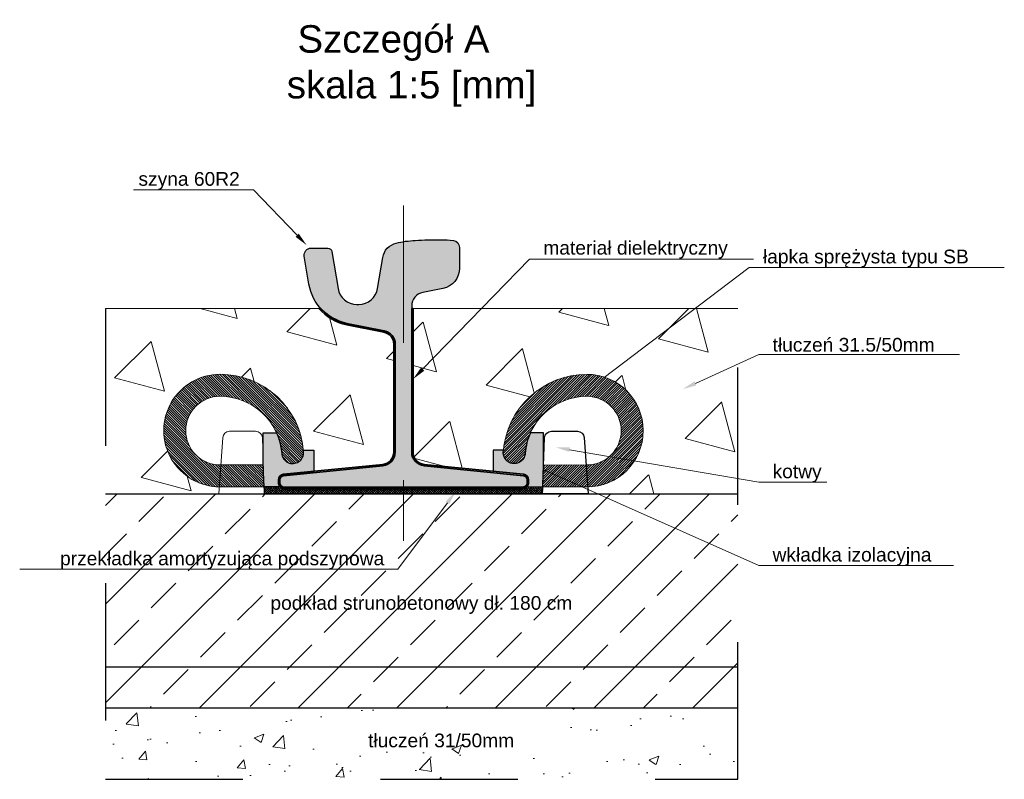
# Model space of a CAD drawing. Header units: feet. Extents: x 210.7 to 255.4, y -209.3 to -191.9.
# Tile 17 of 25: x 227.287 to 228.004, y -203.969 to -203.416. Entities that reach past the tile are written whole.
import ezdxf
from ezdxf import colors
from ezdxf.entities.mleader import LeaderData, LeaderLine
from ezdxf.enums import TextEntityAlignment as Align
from ezdxf.math import Vec2, Vec3

# ---------------------------------------------------------------- set-up
doc = ezdxf.new("R2010")
doc.units = ezdxf.units.FT
doc.header["$MEASUREMENT"] = 0
doc.linetypes.add('DASHDOT2', pattern=[12.7, 6.35, -3.175, 0, -3.175])
doc.linetypes.add('HIDDEN2', pattern=[0.1875, 0.125, -0.0625])
for name, color, linetype in [('3', 7, 'Continuous'), ('Podkadka sprężysta', 1, 'Continuous'), ('Szyna', 7, 'Continuous')]:
    doc.layers.add(name, color=color, linetype=linetype)
for name, color, linetype, lineweight in [('Beton', 8, 'Continuous', 15), ('Materiał gruntujący', 140, 'Continuous', 15), ('Miesz_niezw', 251, 'Continuous', 9), ('Nawierzchnia asfaltowa', 7, 'Continuous', 15), ('Opis', 7, 'Continuous', 15), ('Osie', 1, 'DASHDOT2', 13), ('Podkład', 7, 'Continuous', 30), ('Sb3', 7, 'Continuous', 15), ('sb4', 7, 'Continuous', 15), ('Tłuczeń', 251, 'Continuous', 15)]:
    doc.layers.add(name, color=color, linetype=linetype, lineweight=lineweight)
doc.styles.add('Opis_1_25', font='arial.ttf', dxfattribs={"height": 0.05})
doc.styles.add('Opis_1_5', font='arial.ttf', dxfattribs={"height": 0.01})
pattern_1 = [(105, (0, 0), (-0.07244443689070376, 0.01941142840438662), [0.03750000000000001, -0.03750000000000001]), (165, (0, 0), (-0.05303300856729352, -0.05303300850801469), [0.03750000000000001, -0.03750000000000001]), (45, (-0.03622221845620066, 0.009705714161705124), (-0.01941142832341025, 0.07244443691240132), [0.03750000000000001, -0.03750000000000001])]

msp = doc.modelspace()

# ---------------------------------------------------------------- hatches: boundary and pattern name
h = msp.add_hatch(color=251)
edge = h.paths.add_edge_path()
edge.add_arc((227.4332538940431, -203.7354916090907), 0.04499999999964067, 4.328325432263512, 24.18706103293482, ccw=False)
edge.add_arc((227.4861027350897, -203.731491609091), 0.008000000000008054, 184.3283254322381, 364.3283254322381)
edge.add_arc((227.433253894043, -203.7354916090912), 0.06099999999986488, 4.328325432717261, 5.51846476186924)
edge.add_line((227.4939711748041, -203.7296254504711), (227.501496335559, -203.7296267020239))
edge.add_line((227.501496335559, -203.7296267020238), (227.5015708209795, -203.7460121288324))
edge.add_line((227.5015708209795, -203.7460121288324), (227.4766432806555, -203.7484939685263))
edge.add_line((227.4766432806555, -203.7484939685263), (227.4766416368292, -203.7564935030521))
edge.add_line((227.4766416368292, -203.7564935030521), (227.4652538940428, -203.756491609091))
edge.add_line((227.4652538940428, -203.756491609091), (227.4647014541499, -203.7404576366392))
edge.add_line((227.4647014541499, -203.7404576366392), (227.464705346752, -203.7170527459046))
edge.add_line((227.464705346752, -203.7170527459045), (227.4743034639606, -203.7170543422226))
h = msp.add_hatch(color=251)
edge = h.paths.add_edge_path()
edge.add_arc((227.7002583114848, -203.73553180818), 0.04499999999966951, 155.8129389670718, 175.6716745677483)
edge.add_arc((227.6474094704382, -203.7315318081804), 0.00800000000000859, 175.6716745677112, 355.67167456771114, ccw=False)
edge.add_arc((227.700258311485, -203.7355318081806), 0.06099999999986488, 174.4815352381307, 175.6716745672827, ccw=False)
edge.add_line((227.6395410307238, -203.7296656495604), (227.632015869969, -203.7296669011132))
edge.add_line((227.632015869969, -203.7296669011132), (227.6319413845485, -203.7460523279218))
edge.add_line((227.6319413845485, -203.7460523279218), (227.6568689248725, -203.7485341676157))
edge.add_line((227.6568689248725, -203.7485341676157), (227.6568705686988, -203.7565337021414))
edge.add_line((227.6568705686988, -203.7565337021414), (227.6682583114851, -203.7565318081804))
edge.add_line((227.6682583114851, -203.7565318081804), (227.668810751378, -203.7404978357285))
edge.add_line((227.668810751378, -203.7404978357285), (227.6688068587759, -203.7170929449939))
edge.add_line((227.6688068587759, -203.7170929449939), (227.6592087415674, -203.717094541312))
at = {"layer": 'Beton'}
h = msp.add_hatch(dxfattribs=at)
h.set_pattern_fill('ANSI33', color=256, scale=0.008, style=0)
h.set_pattern_definition([(45, (221.4561908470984, -193.8585855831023), (-0.03592102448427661, 0.03592102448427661), []), (45, (221.4921118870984, -193.8585855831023), (-0.03592102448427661, 0.03592102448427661), [0.0254, -0.0127])])
h.paths.add_polyline_path([(227.8101728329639, -203.8875389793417), (227.810172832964, -203.7615319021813), (227.7012595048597, -203.7615439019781), (227.7012604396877, -203.761557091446), (227.6680876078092, -203.7615626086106), (227.4654291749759, -203.7615963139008), (227.4322563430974, -203.7616018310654), (227.3499331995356, -203.7615826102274), (227.3499331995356, -203.8876155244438)])
h.paths.add_polyline_path([(227.3499331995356, -203.8876155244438), (227.3499331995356, -203.9175301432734), (227.8101728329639, -203.9175206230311), (227.8101728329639, -203.8875389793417)])
at = {"layer": 'Materiał gruntujący'}
h = msp.add_hatch(color=256, dxfattribs=at)
h.dxf.hatch_style = 1
edge = h.paths.add_edge_path()
edge.add_line((227.5727575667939, -203.626585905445), (227.5727575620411, -203.7311360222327))
edge.add_arc((227.5827575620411, -203.7311360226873), 0.009999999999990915, 179.9999973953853, 264.2894042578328)
edge.add_line((227.5817625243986, -203.7410863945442), (227.6540560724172, -203.7483157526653))
edge.add_arc((227.6537575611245, -203.7513008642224), 0.002999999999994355, -2.604696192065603e-06, 84.28940425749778, ccw=False)
edge.add_line((227.6567575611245, -203.7513008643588), (227.6567575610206, -203.7535859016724))
edge.add_arc((227.6537575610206, -203.753585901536), 0.002999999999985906, 269.99999739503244, 359.99999739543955, ccw=False)
edge.add_line((227.6537575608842, -203.756585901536), (227.4797575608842, -203.7565858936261))
edge.add_arc((227.4797575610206, -203.7535858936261), 0.002999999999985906, 179.9999973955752, 269.9999973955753, ccw=False)
edge.add_line((227.4767575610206, -203.7535858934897), (227.4767575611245, -203.751300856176))
edge.add_arc((227.4797575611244, -203.7513008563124), 0.002999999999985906, 95.71059053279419, 179.9999973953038, ccw=False)
edge.add_line((227.4794590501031, -203.7483157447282), (227.551752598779, -203.7410863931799))
edge.add_arc((227.5507575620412, -203.7311360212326), 0.009999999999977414, 275.7105905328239, 359.9999973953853)
edge.add_line((227.5607575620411, -203.7311360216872), (227.5607575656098, -203.6526339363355))
edge.add_arc((227.5507575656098, -203.6526339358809), 0.009999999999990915, 359.9999973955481, 438.6900649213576)
edge.add_line((227.5527187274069, -203.6428281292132), (227.5256441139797, -203.6374132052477))
edge.add_arc((227.5325081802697, -203.6030928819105), 0.03499999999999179, 220.7367080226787, 258.6900649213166, ccw=False)
edge.add_line((227.5059881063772, -203.6259333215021), (227.5052303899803, -203.6265859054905))
edge.add_arc((227.5325081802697, -203.6030928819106), 0.03599999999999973, 220.7367080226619, 258.6900649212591)
edge.add_line((227.5254479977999, -203.6383937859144), (227.5525226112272, -203.6438087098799))
edge.add_arc((227.5507575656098, -203.6526339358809), 0.008999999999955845, -2.604470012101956e-06, 78.6900649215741, ccw=False)
edge.add_line((227.5597575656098, -203.65263393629), (227.5597575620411, -203.7311360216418))
edge.add_arc((227.5507575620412, -203.7311360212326), 0.008999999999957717, 275.71059053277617, 359.9999973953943, ccw=False)
edge.add_line((227.5516530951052, -203.7400913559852), (227.4793595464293, -203.7473207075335))
edge.add_arc((227.4797575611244, -203.7513008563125), 0.003999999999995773, 95.71059053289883, 179.9999973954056)
edge.add_line((227.4757575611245, -203.7513008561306), (227.4757575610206, -203.7535858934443))
edge.add_arc((227.4797575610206, -203.7535858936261), 0.003999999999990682, 179.9999973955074, 269.9999973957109)
edge.add_line((227.4797575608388, -203.7575858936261), (227.6537575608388, -203.757585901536))
edge.add_arc((227.6537575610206, -203.753585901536), 0.003999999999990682, 269.9999973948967, 359.9999973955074)
edge.add_line((227.6577575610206, -203.7535859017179), (227.6577575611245, -203.7513008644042))
edge.add_arc((227.6537575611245, -203.7513008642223), 0.003999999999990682, 359.9999973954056, 444.2894042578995)
edge.add_line((227.6541555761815, -203.7473207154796), (227.5818620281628, -203.7400913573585))
edge.add_arc((227.5827575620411, -203.7311360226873), 0.00899999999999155, 179.9999973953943, 264.2894042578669, ccw=False)
edge.add_line((227.5737575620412, -203.7311360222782), (227.5737575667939, -203.6265859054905))
edge.add_line((227.5737575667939, -203.6265859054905), (227.5727575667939, -203.626585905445))
at = {"layer": 'Miesz_niezw'}
h = msp.add_hatch(dxfattribs=at)
h.set_pattern_fill('TRIANG', color=256, scale=0.2, angle=45)
h.set_pattern_definition(pattern_1)
h.paths.add_polyline_path([(227.5597575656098, -203.65263393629, 0.3575107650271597), (227.5525226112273, -203.64380870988), (227.5254479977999, -203.6383937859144, -0.1671333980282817), (227.5052303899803, -203.6265859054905), (227.3499331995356, -203.6265859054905), (227.3499331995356, -203.7615826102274), (227.4322563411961, -203.7615735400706), (227.4326168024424, -203.7564866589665, -0.9922603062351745), (227.4332538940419, -203.674491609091, -0.386276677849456), (227.4939711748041, -203.7296254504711), (227.501496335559, -203.7296267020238), (227.5015666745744, -203.7450999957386), (227.5516530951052, -203.7400913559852, 0.385313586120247), (227.5597575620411, -203.7311360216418)])
h = msp.add_hatch(dxfattribs=at)
h.set_pattern_fill('TRIANG', color=256, scale=0.2, angle=45)
h.set_pattern_definition(pattern_1)
h.paths.add_polyline_path([(227.8101728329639, -203.6265859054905), (227.5737575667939, -203.6265859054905), (227.5737575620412, -203.7311360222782, 0.3853135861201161), (227.5818620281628, -203.7400913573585), (227.6319457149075, -203.7450997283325), (227.632015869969, -203.7296669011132), (227.6395410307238, -203.7296656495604, -0.386276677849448), (227.700258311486, -203.6745318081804, -0.9921622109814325), (227.700903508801, -203.7565267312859), (227.7012574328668, -203.7615439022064), (227.8101728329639, -203.7615319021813)])
at = {"layer": 'Podkadka sprężysta'}
h = msp.add_hatch(dxfattribs=at)
h.set_pattern_fill('ANSI37', color=256, style=0)
h.set_pattern_definition([(135.0095291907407, (227.5667583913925, -203.7615794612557), (0.0008837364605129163, 0.0008840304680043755), []), (45.00952919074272, (227.5667583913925, -203.7615794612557), (0.0008840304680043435, -0.0008837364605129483), [])])
h.paths.add_polyline_path([(227.6680881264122, -203.7615475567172), (227.6682596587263, -203.7565690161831), (227.465255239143, -203.75659634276), (227.4654291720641, -203.7615698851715)])
at = {"layer": 'sb4'}
h = msp.add_hatch(dxfattribs=at)
h.set_pattern_fill('ANSI31', color=256, scale=0.01, angle=0.009529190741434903, style=0)
h.set_pattern_definition([(134.9904708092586, (227.1537801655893, -203.9646295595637), (0.0008840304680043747, 0.0008837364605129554), [])])
edge = h.paths.add_edge_path()
edge.add_line((227.4652538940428, -203.756491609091), (227.4332538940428, -203.756491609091))
edge.add_arc((227.4332538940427, -203.715491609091), 0.04099999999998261, 90.00000000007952, 270.0000000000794, ccw=False)
edge.add_arc((227.4332538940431, -203.7354916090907), 0.06099999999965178, 4.3283254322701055, 90.00000000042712, ccw=False)
edge.add_arc((227.4861027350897, -203.731491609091), 0.008000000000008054, -175.67167456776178, 4.328325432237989, ccw=False)
edge.add_arc((227.4332538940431, -203.7354916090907), 0.04499999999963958, 4.328325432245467, 90.00000000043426)
edge.add_arc((227.4332538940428, -203.715491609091), 0.02499999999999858, 90, 270)
edge.add_line((227.4332538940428, -203.740491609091), (227.464703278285, -203.740510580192))
edge.add_line((227.464703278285, -203.740510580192), (227.4652538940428, -203.756491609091))
h = msp.add_hatch(dxfattribs=at)
h.set_pattern_fill('ANSI31', color=256, scale=0.01, angle=0.009529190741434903, style=0)
h.set_pattern_definition([(45.00952919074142, (227.9797320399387, -203.964669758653), (-0.0008840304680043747, 0.0008837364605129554), [])])
edge = h.paths.add_edge_path()
edge.add_line((227.6682583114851, -203.7565318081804), (227.7002583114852, -203.7565318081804))
edge.add_arc((227.7002583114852, -203.7155318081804), 0.04099999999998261, 269.9999999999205, 449.9999999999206)
edge.add_arc((227.7002583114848, -203.7355318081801), 0.06099999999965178, 89.99999999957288, 175.6716745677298)
edge.add_arc((227.6474094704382, -203.7315318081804), 0.00800000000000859, 175.6716745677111, 355.6716745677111)
edge.add_arc((227.7002583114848, -203.73553180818), 0.04499999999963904, 89.99999999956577, 175.6716745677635, ccw=False)
edge.add_arc((227.7002583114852, -203.7155318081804), 0.02499999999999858, -90, 90, ccw=False)
edge.add_line((227.7002583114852, -203.7405318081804), (227.6688142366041, -203.7405511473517))
edge.add_line((227.6688142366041, -203.7405511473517), (227.6682583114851, -203.7565318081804))
at = {"layer": 'Szyna'}
h = msp.add_hatch(color=256, dxfattribs=at)
edge = h.paths.add_edge_path()
edge.add_arc((227.5925075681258, -203.5972888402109), 0.01499999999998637, 281.30992986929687, 359.9999973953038, ccw=False)
edge.add_line((227.5954493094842, -203.6119975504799), (227.5807964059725, -203.6149281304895))
edge.add_arc((227.5827575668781, -203.6247339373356), 0.009999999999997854, 101.3099298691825, 179.9999973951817)
edge.add_line((227.5727575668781, -203.624733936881), (227.5727575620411, -203.7311360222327))
edge.add_arc((227.5827575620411, -203.7311360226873), 0.009999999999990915, 179.9999973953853, 264.2894042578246)
edge.add_line((227.5817625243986, -203.7410863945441), (227.6540560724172, -203.7483157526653))
edge.add_arc((227.6537575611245, -203.7513008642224), 0.002999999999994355, -2.604696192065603e-06, 84.28940425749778, ccw=False)
edge.add_line((227.6567575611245, -203.7513008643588), (227.6567575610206, -203.7535859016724))
edge.add_arc((227.6537575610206, -203.753585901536), 0.003000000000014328, 269.9999973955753, 359.99999739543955, ccw=False)
edge.add_line((227.6537575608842, -203.756585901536), (227.4797575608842, -203.7565858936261))
edge.add_arc((227.4797575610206, -203.7535858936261), 0.002999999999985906, 179.9999973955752, 269.9999973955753, ccw=False)
edge.add_line((227.4767575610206, -203.7535858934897), (227.4767575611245, -203.751300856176))
edge.add_arc((227.4797575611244, -203.7513008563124), 0.002999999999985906, 95.71059053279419, 179.9999973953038, ccw=False)
edge.add_line((227.4794590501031, -203.7483157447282), (227.551752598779, -203.7410863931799))
edge.add_arc((227.5507575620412, -203.7311360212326), 0.009999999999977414, 275.7105905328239, 359.9999973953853)
edge.add_line((227.5607575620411, -203.7311360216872), (227.5607575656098, -203.6526339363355))
edge.add_arc((227.5507575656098, -203.6526339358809), 0.009999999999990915, 359.9999973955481, 438.6900649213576)
edge.add_line((227.5527187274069, -203.6428281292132), (227.5256441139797, -203.6374132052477))
edge.add_arc((227.5325081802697, -203.6030928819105), 0.03499999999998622, 189.4623196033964, 258.6900649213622, ccw=False)
edge.add_line((227.497984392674, -203.6088468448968), (227.4945779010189, -203.5884078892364))
edge.add_arc((227.4995098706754, -203.5875858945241), 0.00499999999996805, 89.99999739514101, 189.462319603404, ccw=False)
edge.add_line((227.4995098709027, -203.5825858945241), (227.5116825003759, -203.5825858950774))
edge.add_arc((227.5116825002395, -203.5855858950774), 0.003000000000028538, 9.46231960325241, 89.99999739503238, ccw=False)
edge.add_line((227.5146416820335, -203.58509269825), (227.5191353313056, -203.612054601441))
edge.add_arc((227.5327475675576, -203.609785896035), 0.01379999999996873, 189.4623196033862, 269.9999973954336)
edge.add_line((227.5327475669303, -203.623585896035), (227.5342675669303, -203.6235858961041))
edge.add_arc((227.5342675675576, -203.6097858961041), 0.01379999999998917, 269.9999973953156, 350.5376751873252)
edge.add_line((227.5478798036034, -203.6120546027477), (227.5516454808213, -203.5894605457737))
edge.add_arc((227.564468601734, -203.5915977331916), 0.01300000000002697, 103.18195492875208, 170.5376751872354, ccw=False)
edge.add_arc((227.579747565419, -203.6568323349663), 0.07999999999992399, 93.18676467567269, 103.18195492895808, ccw=False)
edge.add_arc((227.5919775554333, -203.8764921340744), 0.2999999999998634, 89.61715456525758, 93.18676467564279, ccw=False)
edge.add_arc((227.5934475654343, -203.6564970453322), 0.07999999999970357, 83.0617223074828, 89.61715456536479, ccw=False)
edge.add_arc((227.6025075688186, -203.5820462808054), 0.005000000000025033, -2.6048589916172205e-06, 83.06172230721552, ccw=False)
edge.add_line((227.6075075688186, -203.5820462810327), (227.6075075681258, -203.5972888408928))
at = {"layer": 'Tłuczeń'}
h = msp.add_hatch(dxfattribs=at)
h.set_pattern_fill('AR-CONC', color=256, scale=0.01, style=0)
h.set_pattern_definition([(49.99999999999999, (216.5963048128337, -205.9720703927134), (0.07172601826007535, -0.006275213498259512), [0.007500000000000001, -0.08250000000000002]), (355, (216.5963048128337, -205.9720703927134), (-0.0138751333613, 0.0752192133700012), [0.006, -0.066]), (100.4514, (216.6022819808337, -205.9725933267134), (0.05785093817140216, 0.06894395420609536), [0.006374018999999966, -0.07011421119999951]), (46.18420000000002, (216.5963048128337, -205.9520703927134), (0.1067241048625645, -0.01655190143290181), [0.01124999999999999, -0.1237499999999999]), (96.63559999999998, (216.6051984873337, -205.9534497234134), (0.09346627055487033, 0.09741178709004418), [0.00956102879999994, -0.1051712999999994]), (351.1842, (216.5963048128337, -205.9520703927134), (0.09346619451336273, 0.09741186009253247), [0.009000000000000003, -0.09900000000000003]), (21, (216.6063048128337, -205.9570703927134), (0.05969070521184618, -0.04026188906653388), [0.007500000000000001, -0.08250000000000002]), (326.0000000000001, (216.6063048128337, -205.9570703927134), (0.02433153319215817, 0.07251500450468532), [0.006, -0.066]), (71.4514, (216.6112790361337, -205.9604255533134), (0.08402226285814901, 0.03225304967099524), [0.006374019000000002, -0.0701142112]), (37.50000000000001, (216.5963048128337, -205.9720703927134), (0.001215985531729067, 0.03328938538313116), [0, -0.06520000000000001, 0, -0.067, 0, -0.06625000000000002]), (7.500000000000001, (216.5963048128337, -205.9720703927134), (0.02630695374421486, 0.03944117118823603), [0, -0.0382, 0, -0.0637, 0, -0.02525]), (327.5, (216.5740048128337, -205.9720703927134), (0.05338224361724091, -0.00225548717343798), [0, -0.025, 0, -0.07800000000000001, 0, -0.1035]), (317.5, (216.5640048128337, -205.9720703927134), (0.05831861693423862, 0.01001049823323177), [0, -0.0325, 0, -0.05180000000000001, 0, -0.0735])])
h.paths.add_polyline_path([(227.8101728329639, -203.9694501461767), (227.8101728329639, -203.9175311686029), (227.3499331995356, -203.917582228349), (227.3499331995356, -203.9694501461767)])
h.paths.add_polyline_path([(227.5384216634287, -203.9488514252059), (227.5877941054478, -203.9488514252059), (227.5877941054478, -203.9335240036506), (227.5384216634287, -203.9335240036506)], flags=24)

# ---------------------------------------------------------------- linework, layer by layer
for p, q in [((227.4766419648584, -203.7485949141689), (227.4766429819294, -203.7565944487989)), ((227.6568711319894, -203.7485947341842), (227.6568721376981, -203.7565644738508))]:
    msp.add_line(p, q)
for points in [[(227.4743034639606, -203.7170543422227, -0.08686759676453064), (227.4781255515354, -203.7320953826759, 1.000000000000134), (227.494079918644, -203.7308878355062, 0.005193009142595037), (227.4939711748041, -203.7296254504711), (227.501496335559, -203.7296267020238), (227.5015708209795, -203.7460121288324), (227.4766432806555, -203.7484939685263), (227.4766416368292, -203.7564935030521), (227.4652538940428, -203.756491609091), (227.4647014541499, -203.7404576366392), (227.464705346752, -203.7170527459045)], [(227.6592087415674, -203.717094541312, 0.08686759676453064), (227.6553866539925, -203.7321355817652, -1.000000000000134), (227.639432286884, -203.7309280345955, -0.005193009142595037), (227.6395410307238, -203.7296656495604), (227.632015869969, -203.7296669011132), (227.6319413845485, -203.7460523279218), (227.6568689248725, -203.7485341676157), (227.6568705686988, -203.7565337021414), (227.6682583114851, -203.7565318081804), (227.668810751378, -203.7404978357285), (227.6688068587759, -203.7170929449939)]]:
    msp.add_lwpolyline(points, format="xyb", close=True)
at = {"layer": '3', "linetype": 'HIDDEN2', "ltscale": 0.1}
msp.add_lwpolyline([(227.3499331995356, -203.6265859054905), (227.3499331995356, -203.9694501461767), (227.8101728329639, -203.9694501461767), (227.8101728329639, -203.6265859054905)], dxfattribs=at)
at = {"layer": 'Materiał gruntujący', "lineweight": 35}
msp.add_lwpolyline([(227.5727575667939, -203.626585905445), (227.5727575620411, -203.7311360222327, 0.3853135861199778), (227.5817625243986, -203.7410863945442), (227.6540560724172, -203.7483157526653, -0.3853135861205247), (227.6567575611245, -203.7513008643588), (227.6567575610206, -203.7535859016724, -0.4142135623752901), (227.6537575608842, -203.756585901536), (227.4797575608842, -203.7565858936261, -0.4142135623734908), (227.4767575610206, -203.7535858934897), (227.4767575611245, -203.751300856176, -0.3853135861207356), (227.4794590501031, -203.7483157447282), (227.551752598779, -203.74108639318, 0.3853135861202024), (227.5607575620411, -203.7311360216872), (227.5607575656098, -203.6526339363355, 0.3575107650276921), (227.5527187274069, -203.6428281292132), (227.5256441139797, -203.6374132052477, -0.1671333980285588), (227.5059881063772, -203.6259333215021), (227.5052303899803, -203.6265859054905, 0.1671333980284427), (227.5254479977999, -203.6383937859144), (227.5525226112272, -203.64380870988, -0.3575107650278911), (227.5597575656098, -203.65263393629), (227.5597575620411, -203.7311360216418, -0.3853135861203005), (227.5516530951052, -203.7400913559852), (227.4793595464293, -203.7473207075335, 0.3853135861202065), (227.4757575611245, -203.7513008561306), (227.4757575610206, -203.7535858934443, 0.414213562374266), (227.4797575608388, -203.7575858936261), (227.6537575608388, -203.757585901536, 0.414213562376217), (227.6577575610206, -203.7535859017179), (227.6577575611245, -203.7513008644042, 0.3853135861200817), (227.6541555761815, -203.7473207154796), (227.5818620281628, -203.7400913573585, -0.3853135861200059), (227.5737575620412, -203.7311360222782), (227.5737575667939, -203.6265859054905)], format="xyb", close=True, dxfattribs=at)
at = {"layer": 'Nawierzchnia asfaltowa'}
msp.add_lwpolyline([(227.8101728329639, -203.9175206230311), (227.3499331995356, -203.9175301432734)], dxfattribs=at)
at = {"layer": 'Osie', "ltscale": 0.002}
msp.add_line((227.5667574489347, -203.5516259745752), (227.5667574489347, -203.7958210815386), dxfattribs=at)
at = {"layer": 'Podkadka sprężysta'}
msp.add_lwpolyline([(227.6680881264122, -203.7615475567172), (227.6682596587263, -203.7565690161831), (227.465255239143, -203.75659634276), (227.4654291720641, -203.7615698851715)], close=True, dxfattribs=at)
at = {"layer": 'Podkład'}
msp.add_line((227.3499331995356, -203.8876155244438), (227.8101728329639, -203.8875389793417), dxfattribs=at)
msp.add_lwpolyline([(227.6680881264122, -203.7615475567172), (227.669502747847, -203.7207722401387, -0.4041133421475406), (227.6745005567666, -203.7159460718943), (227.6933821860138, -203.7159492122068, -0.3936855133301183), (227.6983689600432, -203.7205973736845), (227.7012574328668, -203.7615439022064)], format="xyb", close=True, dxfattribs=at)
for points in [[(227.3499331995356, -203.7615826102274), (227.8101728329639, -203.7615319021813)], [(227.8101728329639, -203.9175311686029), (227.3499331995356, -203.917582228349)]]:
    msp.add_lwpolyline(points, dxfattribs=at)
at = {"layer": 'Sb3'}
for p, q in [((227.5015686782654, -203.7461047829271), (227.4764861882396, -203.748610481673)), ((227.6319405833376, -203.7461042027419), (227.6568711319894, -203.7485947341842))]:
    msp.add_line(p, q, dxfattribs=at)
msp.add_lwpolyline([(227.4654291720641, -203.7615698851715), (227.4640245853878, -203.7208032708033, 0.4041133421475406), (227.4590283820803, -203.7159754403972), (227.4401467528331, -203.7159723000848, 0.3936855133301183), (227.4351584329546, -203.7206188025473), (227.4322563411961, -203.7615735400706), (227.4654291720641, -203.7615698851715)], format="xyb", dxfattribs=at)
at = {"layer": 'sb4'}
for points in [[(227.4652538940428, -203.756491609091), (227.4332538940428, -203.756491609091, -1), (227.4332538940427, -203.674491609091, -0.3922565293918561), (227.494079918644, -203.7308878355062, -1.000000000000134), (227.4781255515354, -203.7320953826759, 0.3922565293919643), (227.4332538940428, -203.690491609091, 0.9999999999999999), (227.4332538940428, -203.740491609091), (227.464703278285, -203.740510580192)], [(227.6682583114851, -203.7565318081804), (227.7002583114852, -203.7565318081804, 1), (227.7002583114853, -203.6745318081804, 0.3922565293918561), (227.639432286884, -203.7309280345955, 1.000000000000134), (227.6553866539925, -203.7321355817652, -0.3922565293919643), (227.7002583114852, -203.6905318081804, -0.9999999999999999), (227.7002583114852, -203.7405318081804), (227.6688142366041, -203.7405511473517)]]:
    msp.add_lwpolyline(points, format="xyb", close=True, dxfattribs=at)
at = {"layer": 'Szyna'}
msp.add_lwpolyline([(227.6075075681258, -203.5972888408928, -0.3575107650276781), (227.5954493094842, -203.6119975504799), (227.5807964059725, -203.6149281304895, 0.3575107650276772), (227.5727575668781, -203.624733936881), (227.5727575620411, -203.7311360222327, 0.3853135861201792), (227.5817625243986, -203.7410863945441), (227.6540560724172, -203.7483157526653, -0.3853135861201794), (227.6567575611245, -203.7513008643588), (227.6567575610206, -203.7535859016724, -0.414213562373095), (227.6537575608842, -203.756585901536), (227.4797575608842, -203.7565858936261, -0.414213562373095), (227.4767575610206, -203.7535858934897), (227.4767575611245, -203.751300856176, -0.3853135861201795), (227.4794590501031, -203.7483157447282), (227.551752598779, -203.74108639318, 0.385313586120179), (227.5607575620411, -203.7311360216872), (227.5607575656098, -203.6526339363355, 0.357510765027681), (227.5527187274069, -203.6428281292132), (227.5256441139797, -203.6374132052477, -0.3115981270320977), (227.497984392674, -203.6088468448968), (227.4945779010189, -203.5884078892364, -0.4634545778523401), (227.4995098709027, -203.5825858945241), (227.5116825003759, -203.5825858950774, -0.3666293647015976), (227.5146416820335, -203.58509269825), (227.5191353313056, -203.612054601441, 0.3666293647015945), (227.5327475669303, -203.623585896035), (227.5342675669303, -203.6235858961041, 0.3666293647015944), (227.5478798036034, -203.6120546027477), (227.5516454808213, -203.5894605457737), (227.5516454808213, -203.5894605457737, -0.3026593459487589), (227.5615040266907, -203.5789402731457, -0.04363991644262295), (227.5753002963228, -203.5769560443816, -0.01557662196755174), (227.5939821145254, -203.5764988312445), (227.5939821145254, -203.5764988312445, -0.02861127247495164), (227.6031115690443, -203.5770828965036, -0.3791741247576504), (227.6075075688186, -203.5820462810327)], format="xyb", close=True, dxfattribs=at)
at = {"layer": 'Tłuczeń'}
msp.add_line((227.3499331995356, -203.6265859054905), (227.5052303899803, -203.6265859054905), dxfattribs=at)
msp.add_lwpolyline([(227.5737575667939, -203.6265859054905), (227.810172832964, -203.6265859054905)], dxfattribs=at)

# ---------------------------------------------------------------- texts
at = {"layer": 'Opis', "style": 'Opis_1_25'}
for s, p in [('podkład strunobetonowy dł. 180 cm', (227.4699063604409, -203.8359736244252)), ('tłuczeń 31/50mm', (227.540976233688, -203.9361331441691))]:
    msp.add_text(s, height=0.01, dxfattribs=at).set_placement(p, align=Align.TOP_LEFT)
at = {"layer": 'Opis', "insert": (227.3126566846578, -203.4202426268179), "char_height": 0.02, "attachment_point": 1, "style": 'Opis_1_5'}
msp.add_mtext_dynamic_manual_height_columns('\\pi0.16918; Szczegół A\\Pskala 1:5 [mm]', width=0.5173583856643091, gutter_width=0.25, heights=[0], dxfattribs=at)

# ---------------------------------------------------------------- leaders
at = {"layer": 'Opis'}
ml = msp.add_multileader_mtext('Standard', dxfattribs=at)
ml.set_content('szyna 60R2  ', color=256, style='Opis_1_25')
ml.set_leader_properties(color=256, linetype='ByLayer', lineweight=-1)
ml.build(insert=Vec2(0, 0))
ml.multileader.update_dxf_attribs({"has_dogleg": 0, "text_left_attachment_type": 5, "text_right_attachment_type": 5, "text_bottom_attachment_type": 10, "dogleg_length": 0.15, "arrow_head_size": 0.01})
ctx = ml.context
ctx.base_point, ctx.char_height, ctx.arrow_head_size, ctx.landing_gap_size, ctx.plane_origin = Vec3(227.3649818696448, -203.5401638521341), 0.01, 0.01, 0.01, Vec3(227.5583374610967, -203.7121234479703)
ctx.left_attachment, ctx.right_attachment, ctx.text_align_type = 5, 5, 2
notes = []
notes.append((ctx, [(1, (1, 1, 0), (227.607587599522, -203.5401638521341), (-1, 0), 0.15, [(0, [(227.4962811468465, -203.580455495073)], 0, [])])]))
ctx.mtext.insert, ctx.mtext.alignment, ctx.mtext.flow_direction = Vec3(227.447587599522, -203.5271829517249), 3, 5
ml = msp.add_multileader_mtext('Standard', dxfattribs=at)
ml.set_content('\\pxsm1;materiał dielektryczny', color=256, style='Opis_1_25')
ml.set_leader_properties(color=256, linetype='ByLayer', lineweight=-1)
ml.build(insert=Vec2(0, 0))
ml.multileader.update_dxf_attribs({"has_dogleg": 0, "text_left_attachment_type": 5, "text_right_attachment_type": 5, "text_bottom_attachment_type": 10, "dogleg_length": 0.15, "arrow_head_size": 0.01})
ctx = ml.context
ctx.base_point, ctx.char_height, ctx.arrow_head_size, ctx.landing_gap_size, ctx.plane_origin = Vec3(227.6585772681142, -203.5906697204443), 0.01, 0.01, 0.01, Vec3(227.5583374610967, -203.6682271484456)
ctx.left_attachment, ctx.right_attachment = 5, 5
notes.append((ctx, [(0, (1, 1, 0), (227.6285772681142, -203.5906697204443), (1, 0), 0.03, [(0, [(227.5737575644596, -203.6779349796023)], 0, [])])]))
ctx.mtext.insert, ctx.mtext.flow_direction = Vec3(227.6685772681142, -203.577336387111), 5
ml = msp.add_multileader_mtext('Standard', dxfattribs=at)
ml.set_content('łapka sprężysta typu SB', color=256, style='Opis_1_5')
ml.set_leader_properties(color=256, linetype='ByLayer', lineweight=-1)
ml.build(insert=Vec2(0, 0))
ml.multileader.update_dxf_attribs({"has_dogleg": 0, "text_left_attachment_type": 5, "text_right_attachment_type": 5, "text_bottom_attachment_type": 10, "dogleg_length": 0.15, "arrow_head_size": 0.01})
ctx = ml.context
ctx.base_point, ctx.char_height, ctx.arrow_head_size, ctx.landing_gap_size, ctx.plane_origin = Vec3(227.8184492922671, -203.5968159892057), 0.01, 0.01, 0.01, Vec3(227.5080658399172, -203.6430731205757)
ctx.left_attachment, ctx.right_attachment = 5, 5
notes.append((ctx, [(0, (1, 1, 0), (227.6684492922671, -203.5968159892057), (1, 0), 0.15, [(0, [(227.7038744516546, -203.6836262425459)], 0, [])])]))
ctx.mtext.insert, ctx.mtext.flow_direction = Vec3(227.8284492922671, -203.5837054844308), 5
ml = msp.add_multileader_mtext('Standard', dxfattribs=at)
ml.set_content('tłuczeń 31.5/50mm ', color=256, style='Opis_1_25')
ml.set_leader_properties(color=256, linetype='ByLayer', lineweight=-1)
ml.build(insert=Vec2(0, 0))
ml.multileader.update_dxf_attribs({"has_dogleg": 0, "text_left_attachment_type": 5, "text_right_attachment_type": 5, "text_bottom_attachment_type": 10, "dogleg_length": 0.15, "arrow_head_size": 0.01})
ctx = ml.context
ctx.base_point, ctx.char_height, ctx.arrow_head_size, ctx.landing_gap_size, ctx.plane_origin = Vec3(227.8254696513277, -203.6601521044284), 0.01, 0.01, 0.01, Vec3(227.6777384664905, -203.6852210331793)
ctx.left_attachment, ctx.right_attachment = 5, 5
notes.append((ctx, [(0, (1, 1, 0), (227.7954696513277, -203.6601521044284), (1, 0), 0.03, [(0, [(227.7702233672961, -203.6852210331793)], 0, [])])]))
ctx.mtext.insert, ctx.mtext.flow_direction = Vec3(227.8354696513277, -203.6479815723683), 5
ml = msp.add_multileader_mtext('Standard', dxfattribs=at)
ml.set_content('kotwy', color=256, style='Opis_1_25')
ml.set_leader_properties(color=256, linetype='ByLayer', lineweight=-1)
ml.build(insert=Vec2(0, 0))
ml.multileader.update_dxf_attribs({"has_dogleg": 0, "text_left_attachment_type": 5, "text_right_attachment_type": 5, "text_bottom_attachment_type": 10, "dogleg_length": 0.15, "arrow_head_size": 0.01})
ctx = ml.context
ctx.base_point, ctx.char_height, ctx.arrow_head_size, ctx.landing_gap_size, ctx.plane_origin = Vec3(227.8254696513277, -203.7531063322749), 0.01, 0.01, 0.01, Vec3(227.6777384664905, -203.7276898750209)
ctx.left_attachment, ctx.right_attachment = 5, 5
notes.append((ctx, [(0, (1, 1, 0), (227.7954696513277, -203.7531063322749), (1, 0), 0.03, [(0, [(227.6777384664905, -203.7276898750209)], 0, [])])]))
ctx.mtext.insert, ctx.mtext.flow_direction = Vec3(227.8354696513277, -203.74016635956), 5
ml = msp.add_multileader_mtext('Standard', dxfattribs=at)
ml.set_content('wkładka izolacyjna', color=256, style='Opis_1_25')
ml.set_leader_properties(color=256, linetype='ByLayer', lineweight=-1)
ml.build(insert=Vec2(0, 0))
ml.multileader.update_dxf_attribs({"has_dogleg": 0, "text_left_attachment_type": 5, "text_right_attachment_type": 5, "text_bottom_attachment_type": 10, "dogleg_length": 0.15, "arrow_head_size": 0.01})
ctx = ml.context
ctx.base_point, ctx.char_height, ctx.arrow_head_size, ctx.landing_gap_size, ctx.plane_origin = Vec3(227.8254696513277, -203.813780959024), 0.01, 0.01, 0.01, Vec3(227.6489036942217, -203.7316187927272)
ctx.left_attachment, ctx.right_attachment = 5, 5
notes.append((ctx, [(1, (1, 1, 0), (227.6754696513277, -203.813780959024), (1, 0), 0.15, [(0, [(227.6597982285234, -203.7400861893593)], 0, [])])]))
ctx.mtext.insert, ctx.mtext.flow_direction = Vec3(227.8354696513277, -203.8008409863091), 5
ml = msp.add_multileader_mtext('Standard', dxfattribs=at)
ml.set_content(' przekładka amortyzująca podszynowa', color=256, style='Opis_1_25')
ml.set_leader_properties(color=256, linetype='ByLayer', lineweight=-1)
ml.build(insert=Vec2(0, 0))
ml.multileader.update_dxf_attribs({"has_dogleg": 0, "text_left_attachment_type": 5, "text_right_attachment_type": 5, "text_bottom_attachment_type": 10, "dogleg_length": 0.15, "arrow_head_size": 0.01})
ctx = ml.context
ctx.base_point, ctx.char_height, ctx.arrow_head_size, ctx.landing_gap_size, ctx.plane_origin = Vec3(227.3034207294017, -203.8165186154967), 0.01, 0.01, 0.01, Vec3(227.6908862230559, -203.7595342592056)
ctx.left_attachment, ctx.right_attachment, ctx.text_align_type = 5, 5, 2
notes.append((ctx, [(0, (1, 1, 0), (227.5927658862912, -203.8165186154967), (-1, 0), 0.03, [(0, [(227.6047303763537, -203.7600198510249)], 0, [])])]))
ctx.mtext.insert, ctx.mtext.alignment, ctx.mtext.flow_direction = Vec3(227.5527658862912, -203.8035786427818), 3, 5
for ctx, leaders in notes:
    for number, flags, end, landing, length, lines in leaders:
        leader = LeaderData()
        leader.index, (leader.has_last_leader_line, leader.has_dogleg_vector, leader.attachment_direction) = number, flags
        leader.last_leader_point, leader.dogleg_vector, leader.dogleg_length = Vec3(end), Vec3(landing), length
        for number, points, colour, breaks in lines:
            line = LeaderLine()
            line.index, line.vertices, line.color, line.breaks = number, Vec3.list(points), colors.encode_raw_color(colour), breaks
            leader.lines.append(line)
        ctx.leaders.append(leader)

doc.saveas('drawing.dxf')
